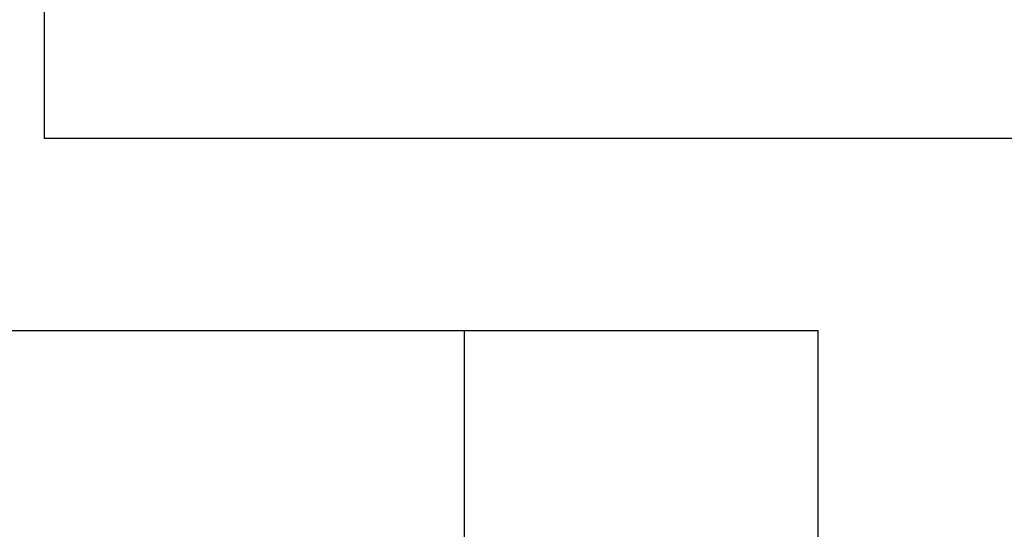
# Model space of a CAD drawing. Header units: metres. Extents: x 703769 to 722343, y 4313031 to 4317457.
# Tile 131 of 256: x 707815 to 707845, y 4313317 to 4313333. Entities that reach past the tile are written whole.
import ezdxf

# ---------------------------------------------------------------- set-up
doc = ezdxf.new("R2010")
doc.units = ezdxf.units.M
doc.header["$LTSCALE"] = 0.5
doc.layers.add('粗实线层', color=7, linetype='Continuous', lineweight=35)
doc.layers.add('钢筋', color=1, linetype='Continuous', lineweight=18)

# ---------------------------------------------------------------- blocks, each defined once
blk = doc.blocks.new('dawda')
at = {"layer": '钢筋', "color": 7, "linetype": 'ByBlock', "lineweight": 30}
for p, q in [((553484, 40601.8), (553484, 35850.4)), ((553484, 35850.4), (559118.6, 35850.4)), ((550672.7, 34852.6), (557500.3, 34852.6)), ((555665.5, 33482.5), (555665.5, 34852.6)), ((557500.3, 33482.5), (557500.3, 34852.6))]:
    blk.add_line(p, q, dxfattribs=at)

msp = doc.modelspace()

# ---------------------------------------------------------------- block references
at = {"layer": '粗实线层', "xscale": 0.006, "yscale": 0.006, "zscale": 0.006}
msp.add_blockref('dawda', (704494.68, 4313113.888), dxfattribs=at)

doc.saveas('drawing.dxf')
